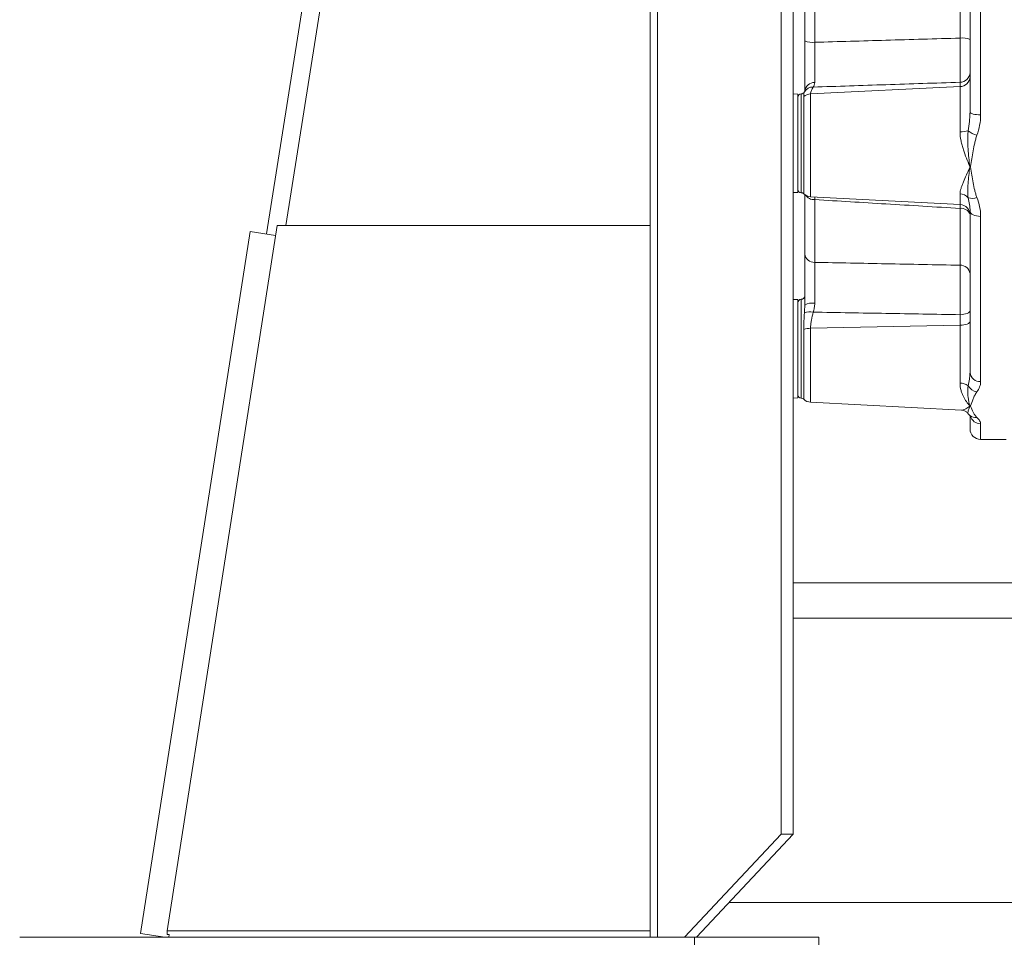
# Model space of a CAD drawing. Header units: millimetres. Extents: x 21 to 1445, y 16 to 3591.
# Tile 2 of 8: x 440 to 719, y 2076 to 2336. Entities that reach past the tile are written whole.
import ezdxf

# ---------------------------------------------------------------- set-up
doc = ezdxf.new("R2010")
doc.units = ezdxf.units.MM

msp = doc.modelspace()

# ---------------------------------------------------------------- linework, layer by layer
at = {"color": 7, "linetype": 'Continuous', "lineweight": 15}
for p, q in [((515.52, 2277.49), (554.91, 2527.44)), ((618.69, 2528.5), (618.69, 2076.02)), ((620.81, 2515.65), (620.81, 2076.02)), ((655.79, 2105.2), (655.79, 2486.47)), ((659.23, 2105.2), (659.23, 2486.47)), ((541.99, 2477.8), (510.06, 2275.16)), ((709.28, 2309.65), (709.28, 2374.26)), ((712.28, 2375.05), (712.28, 2308.86)), ((662.48, 2329.8), (662.48, 2354.11)), ((665.32, 2354.51), (665.32, 2329.41)), ((706.44, 2330.58), (706.44, 2353.33)), ((706.44, 2316.85), (706.44, 2318.1)), ((660.48, 2314.75), (659.23, 2314.79)), ((660.48, 2314.75), (660.48, 2300.82)), ((661.48, 2310.72), (661.48, 2314.82)), ((664.12, 2314.8), (706.44, 2316.85)), ((664.12, 2314.8), (664.12, 2285.69)), ((706.44, 2304.08), (706.44, 2316.85)), ((662.18, 2286.53), (662.18, 2314.02)), ((661.48, 2286.82), (661.48, 2310.72)), ((709.26, 2309.26), (709.28, 2309.65)), ((660.48, 2300.82), (660.48, 2286.89)), ((659.23, 2286.84), (660.48, 2286.89)), ((706.44, 2283.47), (706.44, 2286.46)), ((662.48, 2269.48), (662.48, 2286.28)), ((664.12, 2285.69), (706.44, 2283.47)), ((665.32, 2284.85), (665.32, 2267.1)), ((706.44, 2282.38), (706.45, 2283.45)), ((706.44, 2266.29), (706.44, 2282.38)), ((709.28, 2235.93), (709.28, 2281.61)), ((712.28, 2280.13), (712.28, 2233.32)), ((505.45, 2275.88), (474.38, 2077.09)), ((481.87, 2077.81), (513.06, 2277.49)), ((512.63, 2274.75), (505.45, 2275.88)), ((513.06, 2277.49), (618.69, 2277.49)), ((660.48, 2256.57), (659.23, 2256.61)), ((660.48, 2256.57), (660.48, 2242.64)), ((661.48, 2242.64), (661.48, 2256.64)), ((662.47, 2254.65), (662.48, 2255.02)), ((706.44, 2249.28), (706.44, 2252.29)), ((662.18, 2228.36), (662.18, 2248.11)), ((664.12, 2248.43), (706.44, 2249.28)), ((664.12, 2248.43), (664.12, 2227.51)), ((706.44, 2232.9), (706.44, 2249.28)), ((660.48, 2242.64), (660.48, 2228.71)), ((661.48, 2228.64), (661.48, 2242.64)), ((709.28, 2243.42), (709.28, 2243.41)), ((709.28, 2243.42), (709.28, 2243.42)), ((709.26, 2235.65), (709.28, 2235.93)), ((659.23, 2228.67), (660.48, 2228.71)), ((664.12, 2227.51), (706.89, 2225.27)), ((709.28, 2219.96), (709.28, 2223.59)), ((712.28, 2221.42), (712.28, 2216.96)), ((712.28, 2216.96), (719.48, 2216.96)), ((819.89, 2176.4), (659.23, 2176.4)), ((829.95, 2166.34), (659.23, 2166.34)), ((655.79, 2105.2), (628.37, 2076.02)), ((659.23, 2105.2), (631.81, 2076.02)), ((659.23, 2105.2), (655.79, 2105.2)), ((910.43, 2085.86), (641.06, 2085.86)), ((618.69, 2077.81), (481.87, 2077.81)), ((481.87, 2076.84), (481.87, 2077.81)), ((620.81, 2076.02), (440.15, 2076.02)), ((481.21, 2076.02), (474.38, 2077.09)), ((482.49, 2076.83), (481.87, 2076.84)), ((482.49, 2076.83), (482.36, 2076.02)), ((628.37, 2076.02), (620.81, 2076.02)), ((629.52, 2076.02), (628.37, 2076.02)), ((631.29, 2076.02), (629.52, 2076.02)), ((631.29, 2065.96), (631.29, 2076.02)), ((666.5, 2076.02), (631.29, 2076.02)), ((666.5, 2065.96), (666.5, 2076.02))]:
    msp.add_line(p, q, dxfattribs=at)
at = {"color": 7, "linetype": 'Continuous', "lineweight": 15, "flags": 128}
for points in [[(712.28, 2308.86), (711.69, 2308.87), (711.13, 2308.92), (710.61, 2308.99), (710.16, 2309.09), (709.78, 2309.21), (709.51, 2309.35), (709.34, 2309.5), (709.28, 2309.65)], [(712.28, 2280.13), (711.69, 2280.16), (711.13, 2280.24), (710.61, 2280.38), (710.16, 2280.56), (709.78, 2280.79), (709.51, 2281.04), (709.34, 2281.32), (709.28, 2281.61)], [(706.44, 2252.29), (707, 2252.33), (707.53, 2252.4), (708.03, 2252.51), (708.45, 2252.65), (708.81, 2252.82), (709.07, 2253.01), (709.22, 2253.22), (709.28, 2253.44)], [(706.44, 2249.28), (707, 2249.31), (707.53, 2249.38), (708.03, 2249.49), (708.45, 2249.64), (708.81, 2249.81), (709.07, 2250), (709.22, 2250.21), (709.28, 2250.43)], [(709.2, 2223.79), (709.2, 2223.79), (709.15, 2223.83)]]:
    msp.add_lwpolyline(points, dxfattribs=at)
at = {"color": 7, "linetype": 'Continuous', "lineweight": 15}
for centre, radius, start, end in [((664.65, 2334.94), 5.58, 247.0921, 276.9133), ((707.11, 2324.41), 6.21, 69.5786, 96.2333), ((706.4, 2320.98), 2.88, 270.6664, 357.7988), ((665.19, 2315.28), 2.73, 87.8029, 174.1161), ((706.4, 2319.73), 2.88, 270.6664, 357.7988), ((661.48, 2313.82), 1, 90, 180), ((661.48, 2315.82), 1, 270, 332.8487), ((664.25, 2311.68), 3.12, 92.4549, 131.6004), ((664.71, 2314.04), 2.69, 86.7274, 150.7407), ((706.55, 2314.15), 10.07, 269.3649, 282.606), ((713.24, 2310.1), 7.32, 232.1428, 253.935), ((710.52, 2302.11), 7.94, 260.5128, 261.6593), ((708.23, 2301.74), 7.83, 277.1741, 278.3337), ((661.48, 2287.82), 1, 180, 270), ((661.48, 2285.82), 1, 45.7006, 90), ((664.27, 2288.68), 3, 225.7006, 267), ((706.37, 2283.28), 3.19, 41.7051, 88.7554), ((665.15, 2287.96), 3.11, 214.2922, 273.2469), ((709.9, 2288.83), 3.62, 251.4069, 291.2561), ((706.28, 2280.47), 3, 0, 87), ((706.78, 2279.77), 2.63, 18.6404, 97.5976), ((665.17, 2269.81), 2.71, 186.8419, 273.2438), ((706.6, 2263.6), 2.7, 7.2331, 93.5228), ((661.48, 2255.64), 1, 90, 180), ((661.48, 2257.64), 1, 270, 0), ((663.87, 2249.01), 4.11, 76.08, 111.5046), ((664.65, 2251.1), 4.48, 81.6226, 118.9465), ((664.14, 2242.36), 6.07, 90.1978, 108.8293), ((712.1, 2236.14), 2.82, 184.2872, 273.7251), ((706.47, 2228.96), 3.94, 54.7352, 90.4892), ((711.76, 2233.88), 3.47, 209.4782, 260.8362), ((661.48, 2229.64), 1, 180, 270), ((661.48, 2227.64), 1, 45.7006, 90), ((664.27, 2230.5), 3, 225.7006, 267), ((709.56, 2229.72), 3.2, 263.6939, 266.5153), ((709.18, 2229.58), 3.17, 270.6251, 273.4662), ((710.91, 2225.73), 2.59, 228.7188, 276.7485), ((712.24, 2224.39), 2.97, 196.6251, 270.8201), ((712.28, 2219.96), 3, 180, 270)]:
    msp.add_arc(centre, radius, start, end, dxfattribs=at)
for points, knots in [([(662.48, 2315.56), (662.48, 2315.76), (662.48, 2315.96), (662.48, 2316.39), (662.48, 2316.62), (662.48, 2317.32), (662.48, 2317.81), (662.48, 2318.86), (662.48, 2319.42), (662.48, 2320.29), (662.48, 2320.59), (662.48, 2321.2), (662.48, 2321.5), (662.48, 2322.44), (662.48, 2323.08), (662.48, 2324.05), (662.48, 2324.38), (662.48, 2325.05), (662.48, 2325.39), (662.48, 2327.09), (662.48, 2328.44), (662.48, 2329.8)], [0, 0, 0, 0, 0.0625, 0.0625, 0.125, 0.125, 0.25, 0.25, 0.375, 0.375, 0.4375, 0.4375, 0.5, 0.5, 0.625, 0.625, 0.6875, 0.6875, 0.75, 0.75, 1, 1, 1, 1]), ([(665.32, 2329.41), (665.31, 2328.32), (665.3, 2327.23), (665.29, 2325.87), (665.29, 2325.6), (665.29, 2325.07), (665.29, 2324.8), (665.28, 2324.02), (665.28, 2323.51), (665.28, 2322.76), (665.28, 2322.52), (665.28, 2322.03), (665.28, 2321.79), (665.28, 2321.09), (665.28, 2320.65), (665.28, 2319.81), (665.29, 2319.42), (665.29, 2318.67), (665.3, 2318.32), (665.3, 2318.01)], [0, 0, 0, 0, 0.25, 0.25, 0.3125, 0.3125, 0.375, 0.375, 0.5, 0.5, 0.5625, 0.5625, 0.625, 0.625, 0.75, 0.75, 0.875, 0.875, 1, 1, 1, 1]), ([(665.32, 2329.41), (672.03, 2329.6), (678.75, 2329.79), (685.46, 2329.98), (692.45, 2330.18), (699.44, 2330.38), (706.44, 2330.58)], [0.00284871, 0.00284871, 0.00284871, 0.00284871, 0.02302738, 0.02302738, 0.02302738, 0.04404507, 0.04404507, 0.04404507, 0.04404507]), ([(706.44, 2318.1), (706.44, 2318.35), (706.45, 2318.64), (706.46, 2319.32), (706.46, 2319.7), (706.47, 2320.35), (706.47, 2320.57), (706.47, 2321.03), (706.47, 2321.27), (706.47, 2322.02), (706.48, 2322.55), (706.48, 2323.39), (706.48, 2323.68), (706.47, 2324.26), (706.47, 2324.56), (706.47, 2325.46), (706.47, 2326.08), (706.46, 2327.03), (706.46, 2327.35), (706.46, 2328), (706.46, 2328.32), (706.45, 2329.29), (706.44, 2329.94), (706.44, 2330.58)], [0, 0, 0, 0, 0.125, 0.125, 0.25, 0.25, 0.3125, 0.3125, 0.375, 0.375, 0.5, 0.5, 0.5625, 0.5625, 0.625, 0.625, 0.75, 0.75, 0.8125, 0.8125, 0.875, 0.875, 1, 1, 1, 1]), ([(706.44, 2318.1), (699.44, 2317.86), (692.45, 2317.63), (685.46, 2317.4), (678.59, 2317.17), (671.73, 2316.95), (664.86, 2316.72)], [0.00284913, 0.00284913, 0.00284913, 0.00284913, 0.02387031, 0.02387031, 0.02387031, 0.04451498, 0.04451498, 0.04451498, 0.04451498]), ([(665.3, 2318.01), (665.3, 2317.75), (665.25, 2317.52), (665.08, 2317.09), (664.97, 2316.89), (664.86, 2316.72)], [0, 0, 0, 0, 0.5, 0.5, 1, 1, 1, 1]), ([(662.18, 2314.02), (662.18, 2314.37), (662.2, 2314.66), (662.27, 2315.1), (662.32, 2315.26), (662.36, 2315.35)], [0, 0, 0, 0, 0.5, 0.5, 1, 1, 1, 1]), ([(664.86, 2316.72), (664.69, 2316.4), (664.51, 2316.08), (664.29, 2315.6), (664.23, 2315.44), (664.14, 2315.12), (664.12, 2314.96), (664.12, 2314.8)], [0, 0, 0, 0, 0.5, 0.5, 0.75, 0.75, 1, 1, 1, 1]), ([(708.74, 2304.32), (708.89, 2305.2), (709.16, 2306.84), (709.22, 2308.5), (709.26, 2309.26)], [0, 0, 0, 0, 0.537263, 1, 1, 1, 1]), ([(712.28, 2308.86), (712.28, 2307.86), (712.17, 2306.88), (711.8, 2304.95), (711.53, 2304), (711.21, 2303.07)], [0, 0, 0, 0, 0.5, 0.5, 1, 1, 1, 1]), ([(706.44, 2304.08), (706.44, 2303.22), (706.55, 2302.37), (706.8, 2301.09), (706.91, 2300.67), (707.13, 2299.82), (707.25, 2299.41), (707.65, 2298.18), (707.94, 2297.38), (708.55, 2295.8), (708.88, 2295.03), (709.21, 2294.28)], [0, 0, 0, 0, 0.25, 0.25, 0.375, 0.375, 0.5, 0.5, 0.75, 0.75, 1, 1, 1, 1]), ([(709.21, 2294.28), (709.02, 2295.87), (708.83, 2297.51), (708.66, 2300.04), (708.62, 2300.89), (708.61, 2302.17), (708.62, 2302.6), (708.66, 2303.46), (708.69, 2303.89), (708.74, 2304.32)], [0, 0, 0, 0, 0.5, 0.5, 0.75, 0.75, 0.875, 0.875, 1, 1, 1, 1]), ([(711.21, 2303.07), (711.09, 2302.71), (710.98, 2302.34), (710.78, 2301.61), (710.69, 2301.24), (710.43, 2300.14), (710.28, 2299.4), (709.86, 2297.18), (709.61, 2295.71), (709.37, 2294.25)], [0, 0, 0, 0, 0.125, 0.125, 0.25, 0.25, 0.5, 0.5, 1, 1, 1, 1]), ([(706.44, 2286.46), (706.44, 2286.96), (706.55, 2287.49), (706.8, 2288.34), (706.91, 2288.64), (707.13, 2289.24), (707.25, 2289.55), (707.65, 2290.5), (707.94, 2291.16), (708.55, 2292.52), (708.88, 2293.24), (709.21, 2293.97)], [0, 0, 0, 0, 0.25, 0.25, 0.375, 0.375, 0.5, 0.5, 0.75, 0.75, 1, 1, 1, 1]), ([(708.74, 2285.4), (708.69, 2285.7), (708.66, 2286.01), (708.62, 2286.65), (708.61, 2286.99), (708.62, 2288), (708.66, 2288.7), (708.77, 2290.15), (708.85, 2290.89), (709.02, 2292.41), (709.11, 2293.18), (709.21, 2293.97)], [0, 0, 0, 0, 0.125, 0.125, 0.25, 0.25, 0.5, 0.5, 0.75, 0.75, 1, 1, 1, 1]), ([(709.37, 2293.99), (709.61, 2292.53), (709.86, 2291.09), (710.28, 2288.94), (710.43, 2288.23), (710.69, 2287.18), (710.78, 2286.83), (710.98, 2286.14), (711.09, 2285.79), (711.21, 2285.45)], [0, 0, 0, 0, 0.5, 0.5, 0.75, 0.75, 0.875, 0.875, 1, 1, 1, 1]), ([(665.31, 2285.62), (665.31, 2285.54), (665.32, 2285.31), (665.32, 2285.03), (665.32, 2284.85)], [0, 0, 0, 0, 0.382644, 1, 1, 1, 1]), ([(706.44, 2282.38), (699.44, 2282.8), (692.45, 2283.22), (685.46, 2283.64), (678.75, 2284.05), (672.03, 2284.45), (665.32, 2284.85)], [0.00284866, 0.00284866, 0.00284866, 0.00284866, 0.02386635, 0.02386635, 0.02386635, 0.04404502, 0.04404502, 0.04404502, 0.04404502]), ([(709.28, 2281.61), (709.28, 2282.22), (709.22, 2282.84), (709.02, 2284.09), (708.89, 2284.74), (708.74, 2285.4)], [0, 0, 0, 0, 0.5, 0.5, 1, 1, 1, 1]), ([(711.21, 2285.45), (711.53, 2284.58), (711.8, 2283.69), (712.17, 2281.92), (712.28, 2281.03), (712.28, 2280.13)], [0, 0, 0, 0, 0.5, 0.5, 1, 1, 1, 1]), ([(662.48, 2255.02), (662.48, 2255.35), (662.48, 2255.69), (662.48, 2256.37), (662.48, 2256.71), (662.48, 2257.74), (662.48, 2258.41), (662.48, 2259.76), (662.48, 2260.43), (662.48, 2261.43), (662.48, 2261.76), (662.48, 2262.41), (662.48, 2262.73), (662.48, 2263.68), (662.48, 2264.29), (662.48, 2265.18), (662.48, 2265.47), (662.48, 2266.04), (662.48, 2266.32), (662.48, 2267.69), (662.48, 2268.65), (662.48, 2269.48)], [0, 0, 0, 0, 0.0625, 0.0625, 0.125, 0.125, 0.25, 0.25, 0.375, 0.375, 0.4375, 0.4375, 0.5, 0.5, 0.625, 0.625, 0.6875, 0.6875, 0.75, 0.75, 1, 1, 1, 1]), ([(665.32, 2267.1), (665.31, 2266.44), (665.3, 2265.67), (665.29, 2264.57), (665.29, 2264.35), (665.29, 2263.89), (665.29, 2263.66), (665.28, 2262.95), (665.28, 2262.46), (665.28, 2261.7), (665.28, 2261.44), (665.28, 2260.92), (665.28, 2260.66), (665.28, 2259.86), (665.28, 2259.33), (665.28, 2258.25), (665.29, 2257.71), (665.29, 2256.61), (665.3, 2256.07), (665.3, 2255.53)], [0, 0, 0, 0, 0.25, 0.25, 0.3125, 0.3125, 0.375, 0.375, 0.5, 0.5, 0.5625, 0.5625, 0.625, 0.625, 0.75, 0.75, 0.875, 0.875, 1, 1, 1, 1]), ([(665.32, 2267.1), (672.03, 2266.97), (678.75, 2266.84), (685.46, 2266.7), (692.45, 2266.57), (699.44, 2266.43), (706.44, 2266.29)], [0.00284871, 0.00284871, 0.00284871, 0.00284871, 0.02302738, 0.02302738, 0.02302738, 0.04404507, 0.04404507, 0.04404507, 0.04404507]), ([(706.44, 2252.29), (706.44, 2252.9), (706.45, 2253.51), (706.46, 2254.77), (706.46, 2255.4), (706.47, 2256.38), (706.47, 2256.71), (706.47, 2257.35), (706.47, 2257.67), (706.47, 2258.64), (706.48, 2259.27), (706.48, 2260.22), (706.48, 2260.53), (706.47, 2261.14), (706.47, 2261.44), (706.47, 2262.32), (706.47, 2262.89), (706.46, 2263.71), (706.46, 2263.97), (706.46, 2264.49), (706.46, 2264.73), (706.45, 2265.45), (706.44, 2265.89), (706.44, 2266.29)], [0, 0, 0, 0, 0.125, 0.125, 0.25, 0.25, 0.3125, 0.3125, 0.375, 0.375, 0.5, 0.5, 0.5625, 0.5625, 0.625, 0.625, 0.75, 0.75, 0.8125, 0.8125, 0.875, 0.875, 1, 1, 1, 1]), ([(662.36, 2252.83), (662.4, 2253.34), (662.45, 2253.95), (662.47, 2254.55), (662.47, 2254.65)], [0, 0, 0, 0, 0.834963, 1, 1, 1, 1]), ([(664.86, 2253), (664.69, 2252.24), (664.51, 2251.49), (664.29, 2250.35), (664.23, 2249.97), (664.14, 2249.2), (664.12, 2248.82), (664.12, 2248.43)], [0, 0, 0, 0, 0.5, 0.5, 0.75, 0.75, 1, 1, 1, 1]), ([(665.3, 2255.53), (665.3, 2255.09), (665.25, 2254.65), (665.08, 2253.81), (664.97, 2253.4), (664.86, 2253)], [0, 0, 0, 0, 0.5, 0.5, 1, 1, 1, 1]), ([(706.44, 2252.29), (699.44, 2252.41), (692.45, 2252.53), (685.46, 2252.65), (678.59, 2252.76), (671.73, 2252.88), (664.86, 2253)], [0.00284913, 0.00284913, 0.00284913, 0.00284913, 0.02387031, 0.02387031, 0.02387031, 0.04451498, 0.04451498, 0.04451498, 0.04451498]), ([(662.18, 2248.11), (662.18, 2248.96), (662.2, 2249.78), (662.27, 2251.36), (662.32, 2252.12), (662.36, 2252.83)], [0, 0, 0, 0, 0.5, 0.5, 1, 1, 1, 1]), ([(708.74, 2232.17), (708.89, 2232.77), (709.16, 2233.88), (709.22, 2235.09), (709.26, 2235.65)], [0, 0, 0, 0, 0.536836, 1, 1, 1, 1]), ([(706.44, 2232.9), (706.44, 2232.17), (706.55, 2231.49), (706.8, 2230.55), (706.91, 2230.24), (707.13, 2229.66), (707.25, 2229.38), (707.65, 2228.59), (707.94, 2228.11), (708.55, 2227.25), (708.88, 2226.87), (709.21, 2226.54)], [0, 0, 0, 0, 0.25, 0.25, 0.375, 0.375, 0.5, 0.5, 0.75, 0.75, 1, 1, 1, 1]), ([(709.21, 2226.54), (709.02, 2227.22), (708.83, 2228.02), (708.66, 2229.42), (708.62, 2229.92), (708.61, 2230.72), (708.62, 2231), (708.66, 2231.57), (708.69, 2231.86), (708.74, 2232.17)], [0, 0, 0, 0, 0.5, 0.5, 0.75, 0.75, 0.875, 0.875, 1, 1, 1, 1]), ([(712.28, 2233.32), (712.28, 2232.81), (712.17, 2232.31), (711.8, 2231.36), (711.53, 2230.9), (711.21, 2230.46)], [0, 0, 0, 0, 0.5, 0.5, 1, 1, 1, 1]), ([(711.21, 2230.46), (711.09, 2230.28), (710.98, 2230.11), (710.78, 2229.77), (710.69, 2229.6), (710.43, 2229.09), (710.28, 2228.75), (709.86, 2227.77), (709.61, 2227.13), (709.37, 2226.53)], [0, 0, 0, 0, 0.125, 0.125, 0.25, 0.25, 0.5, 0.5, 1, 1, 1, 1]), ([(706.89, 2225.28), (706.92, 2225.28), (707.14, 2225.22), (707.86, 2225.47), (708.66, 2225.95), (709.12, 2226.34), (709.21, 2226.41)], [0, 0, 0, 0, 0.059266, 0.475322, 0.903213, 1, 1, 1, 1]), ([(706.89, 2225.25), (707, 2225.25), (707.28, 2225.24), (707.89, 2225), (708.41, 2224.68), (708.59, 2224.4), (708.62, 2224.36)], [0, 0, 0, 0, 0.235823, 0.586726, 0.941963, 1, 1, 1, 1]), ([(708.68, 2224.41), (708.65, 2224.42), (708.57, 2224.47), (708.72, 2224.92), (708.95, 2225.59), (709.15, 2226.21), (709.21, 2226.41)], [0, 0, 0, 0, 0.128869, 0.409862, 0.81213, 1, 1, 1, 1]), ([(709.37, 2226.42), (709.61, 2225.82), (709.86, 2225.24), (710.28, 2224.42), (710.43, 2224.16), (710.69, 2223.77), (710.78, 2223.65), (710.98, 2223.4), (711.09, 2223.28), (711.21, 2223.16)], [0, 0, 0, 0, 0.5, 0.5, 0.75, 0.75, 0.875, 0.875, 1, 1, 1, 1]), ([(708.65, 2224.38), (708.71, 2224.3), (708.86, 2224.1), (709.08, 2223.91), (709.21, 2223.8)], [0, 0, 0, 0, 0.441367, 1, 1, 1, 1]), ([(709.15, 2223.82), (709.2, 2223.78), (709.37, 2223.63), (709.48, 2223.49), (709.46, 2223.51), (709.46, 2223.52)], [0, 0, 0, 0, 0.241579, 0.794755, 1, 1, 1, 1]), ([(711.21, 2223.16), (711.53, 2222.86), (711.8, 2222.56), (712.17, 2221.98), (712.28, 2221.69), (712.28, 2221.42)], [0, 0, 0, 0, 0.5, 0.5, 1, 1, 1, 1])]:
    msp.add_open_spline(points, degree=3, knots=knots, dxfattribs=at)
for points in [[(709.21, 2293.97), (709.2, 2294.07), (709.2, 2294.17), (709.21, 2294.28)], [(709.37, 2294.25), (709.35, 2294.16), (709.35, 2294.08), (709.37, 2293.99)], [(709.21, 2226.41), (709.2, 2226.46), (709.2, 2226.5), (709.21, 2226.54)], [(709.37, 2226.53), (709.35, 2226.49), (709.35, 2226.45), (709.37, 2226.42)]]:
    msp.add_open_spline(points, degree=3, dxfattribs=at)

doc.saveas('drawing.dxf')
